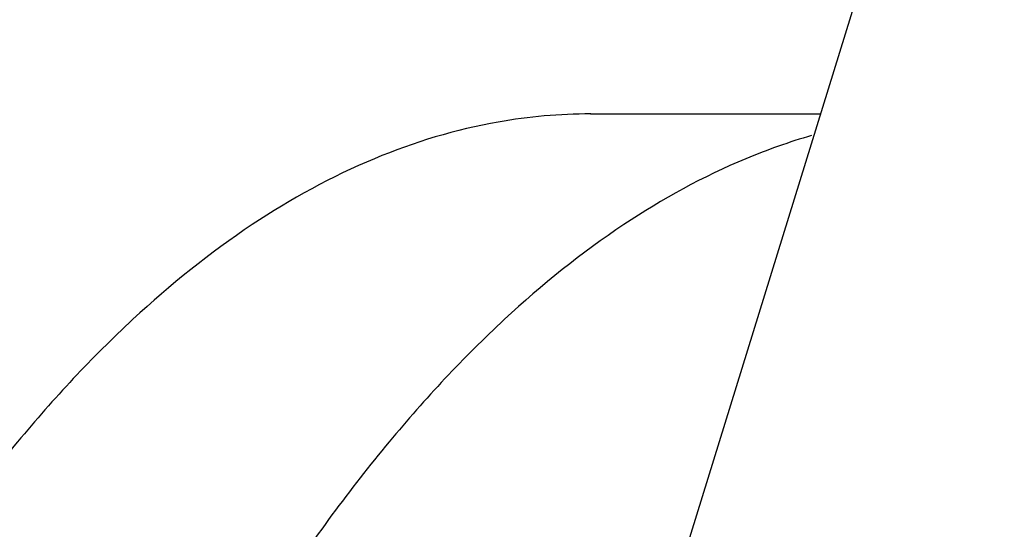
# Model space of a CAD drawing. Header units: millimetres. Extents: x 0 to 594, y 0 to 420.
# Tile 215 of 256: x 504.66 to 505.88, y 334.336 to 334.967. Entities that reach past the tile are written whole.
import ezdxf

# ---------------------------------------------------------------- set-up
doc = ezdxf.new("R2010")
doc.units = ezdxf.units.MM
doc.header["$LTSCALE"] = 32.67
doc.layers.get('0').update_dxf_attribs({"linetype": 'CONTINUOUS'})

msp = doc.modelspace()

# ---------------------------------------------------------------- linework, layer by layer
at = {"color": 7, "linetype": 'CONTINUOUS'}
for p, q in [((505.87979, 335.58791), (504.02799, 329.59546)), ((505.36714, 334.85025), (505.65184, 334.85025))]:
    msp.add_line(p, q, dxfattribs=at)
for points, knots in [([(505.36716, 334.85023), (505.32881, 334.85022), (505.23691, 334.8421), (505.09311, 334.7986), (504.94007, 334.71443), (504.79176, 334.59495), (504.64901, 334.44148), (504.51268, 334.25536), (504.38373, 334.03808), (504.26314, 333.79139), (504.15188, 333.51732), (504.05089, 333.21813), (503.96101, 332.89632), (503.88301, 332.55461), (503.81756, 332.19588), (503.76521, 331.82316), (503.72643, 331.43963), (503.70154, 331.04853), (503.69075, 330.6532), (503.69416, 330.25699), (503.71175, 329.86328), (503.74335, 329.47541), (503.7887, 329.09667), (503.84741, 328.73029), (503.91896, 328.37936), (504.00276, 328.04687), (504.07508, 327.81074), (504.11828, 327.68562), (504.12616, 327.66329)], [0, 0, 0, 0, 0.014618, 0.0350229, 0.0569241, 0.0809408, 0.1074824, 0.1367792, 0.1689208, 0.2038901, 0.2415882, 0.2818526, 0.32447, 0.3691867, 0.4157164, 0.4637464, 0.5129434, 0.5629591, 0.6134345, 0.664005, 0.7143048, 0.7639713, 0.8126502, 0.8599996, 0.9056956, 0.9494374, 0.9909533, 1, 1, 1, 1]), ([(505.64103, 334.82344), (505.61336, 334.81547), (505.53189, 334.78664), (505.4006, 334.71443), (505.25229, 334.59495), (505.10954, 334.44148), (504.97321, 334.25536), (504.84426, 334.03808), (504.72367, 333.79139), (504.61241, 333.51732), (504.51142, 333.21813), (504.42154, 332.89632), (504.34354, 332.55461), (504.27809, 332.19588), (504.22574, 331.82316), (504.18696, 331.43963), (504.16207, 331.04853), (504.15128, 330.6532), (504.15417, 330.31782), (504.16155, 330.11473), (504.16482, 330.04396)], [0, 0, 0, 0, 0.016462, 0.049296, 0.0853014, 0.1250923, 0.1690137, 0.2172, 0.2696255, 0.326142, 0.3865058, 0.4503973, 0.5174361, 0.5871928, 0.6591986, 0.7329542, 0.8079371, 0.8836092, 0.9594239, 1, 1, 1, 1])]:
    msp.add_open_spline(points, degree=3, knots=knots, dxfattribs=at)

doc.saveas('drawing.dxf')
